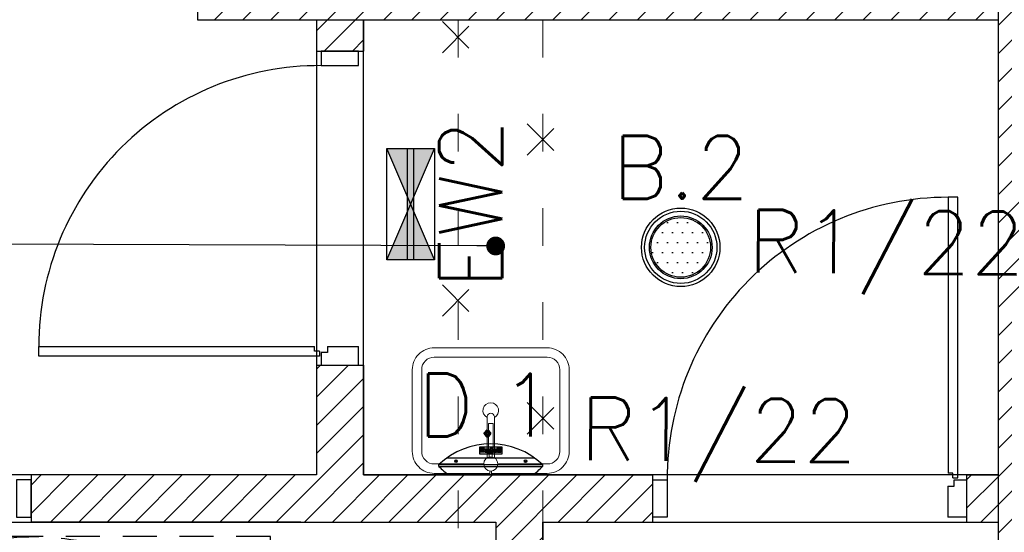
# Model space of a CAD drawing. Header units: millimetres. Extents: x 22250 to 51280, y -5012 to 7692.
# Tile 90 of 183: x 39588 to 39902, y 2779 to 2942. Entities that reach past the tile are written whole.
import ezdxf
from ezdxf import colors
from ezdxf.entities.mleader import LeaderData, LeaderLine
from ezdxf.enums import TextEntityAlignment as Align
from ezdxf.math import Vec2, Vec3

# ---------------------------------------------------------------- set-up
doc = ezdxf.new("R2010")
doc.units = ezdxf.units.MM
doc.linetypes.add('ACAD_ISO03W100', pattern=[30, 12, -18])
doc.linetypes.add('KRESKOWA', pattern=[0.4, 0.24, -0.16])
for name, color, linetype in [('_BI_LOGO', 140, 'Continuous'), ('_BI_OSW_OPIS', 140, 'Continuous'), ('_BI_OSW_OPRAWY', 140, 'Continuous'), ('E_podklad', 252, 'Continuous')]:
    doc.layers.add(name, color=color, linetype=linetype)
for name, color, linetype, lineweight in [('A_OPISY', 40, 'Continuous', 9), ('A_WYPOSAŻENIE', 181, 'Continuous', 9), ('E_Obwody', 3, 'Continuous', 13)]:
    doc.layers.add(name, color=color, linetype=linetype, lineweight=lineweight)
doc.styles.add('romans', font='romans.shx')
doc.styles.get("Standard").update_dxf_attribs({"font": 'arial.ttf'})
pattern_1 = [(45, (22896.237, -15796.4403), (-4.490128, 4.490128), [])]

# ---------------------------------------------------------------- blocks, each defined once
blk = doc.blocks.new('FOTEL-K')
at = {"linetype": 'KRESKOWA', "ltscale": 5, "transparency": 33554687}
for p, q in [((-1.701, 11.602), (-11.602, -1.701)), ((11.602, 1.701), (-1.701, 11.602)), ((0.579, -9.418), (-0.579, 9.418)), ((3.475, 2.644), (3.778, -2.29)), ((-3.773, 2.198), (-3.469, -2.735)), ((2.185, 1.847), (2.007, 1.836)), ((2.007, 1.836), (2.064, 0.908)), ((2.246, 0.852), (2.185, 1.847)), ((-2.395, 1.565), (-2.217, 1.576)), ((-2.334, 0.57), (-2.395, 1.565)), ((-2.217, 1.576), (-2.16, 0.649)), ((11.602, 1.701), (1.701, -11.602)), ((2.533, 0.749), (2.85, -4.401)), ((9.418, 0.579), (-9.418, -0.579)), ((-2.29, -4.717), (-2.606, 0.433)), ((2.923, 0.336), (2.56, 0.314)), ((2.938, 0.09), (2.575, 0.068)), ((-2.579, -0.002), (-2.988, -0.027)), ((-2.564, -0.248), (-2.973, -0.273)), ((1.701, -11.602), (-11.602, -1.701)), ((2.555, -6.335), (2.461, -4.812)), ((2.726, -6.325), (2.633, -4.801)), ((-1.931, -6.611), (-2.025, -5.088)), ((-1.76, -6.6), (-1.853, -5.077)), ((2.447, -4.856), (-1.834, -5.12))]:
    blk.add_line(p, q, dxfattribs=at)
for points in [[(3.332, -2.811), (3.246, -2.816, -0.414214), (3.109, -2.695), (2.756, 3.056, -0.414214), (2.877, 3.192), (2.963, 3.198, -0.414214), (3.099, 3.077), (3.453, -2.674, -0.414214)], [(-2.923, -3.195), (-3.009, -3.201, -0.414214), (-3.145, -3.08), (-3.499, 2.671, -0.414214), (-3.378, 2.808), (-3.292, 2.813, -0.414214), (-3.155, 2.693), (-2.802, -3.059, -0.414214)], [(3.416, -5.587), (3.339, -5.592, -0.414214), (3.248, -5.512), (3.156, -4.014, -0.414214), (3.237, -3.923), (3.314, -3.918, -0.414214), (3.405, -3.999), (3.497, -5.496, -0.414214)], [(-2.706, -5.964), (-2.629, -5.959, 0.414214), (-2.549, -5.868), (-2.641, -4.37, 0.414214), (-2.732, -4.29), (-2.809, -4.295, 0.414214), (-2.89, -4.386), (-2.798, -5.883, 0.414214)]]:
    blk.add_lwpolyline(points, format="xyb", close=True, dxfattribs=at)
for points in [[(-1.85, -7.934), (-1.931, -6.611), (-0.046, -6.495), (0.035, -7.818)], [(2.808, -7.648), (2.726, -6.325), (0.841, -6.441), (0.922, -7.764)]]:
    blk.add_lwpolyline(points, close=True, dxfattribs=at)
blk.add_circle((0, 0), 8.291, dxfattribs=at)
for centre, radius, start, end in [((0.309, -5.033), 6.195, 68.9594, 118.0744), ((0.331, -5.388), 6.195, 68.9594, 118.0744), ((2.421, -4.427), 0.43, 273.5169, 3.5169), ((-1.86, -4.69), 0.43, 183.5169, 273.5169)]:
    blk.add_arc(centre, radius, start, end, dxfattribs=at)
blk = doc.blocks.new('um1')
at = {"layer": 'A_WYPOSAŻENIE', "ltscale": 0.5}
for points in [[(-2506.53, 3366.84), (-2524.27, 3366.84, 0.414214), (-2531.27, 3359.84), (-2531.27, 3333.84, 0.414214), (-2524.27, 3326.84), (-2488.27, 3326.84, 0.414214), (-2481.27, 3333.84), (-2481.27, 3359.84, 0.414214), (-2488.27, 3366.84), (-2506.01, 3366.84)], [(-2508.52, 3363.84), (-2524.27, 3363.84, 0.414214), (-2528.27, 3359.84), (-2528.27, 3333.84, 0.414214), (-2524.27, 3329.84), (-2488.27, 3329.84, 0.414214), (-2484.27, 3333.84), (-2484.27, 3359.84, 0.414214), (-2488.27, 3363.84), (-2504.02, 3363.84)]]:
    blk.add_lwpolyline(points, format="xyb", dxfattribs=at)
at = {"layer": 'A_WYPOSAŻENIE'}
for points in [[(-2506.53, 3366.08), (-2506.53, 3367.35), (-2506.01, 3367.35), (-2506.01, 3366.08)], [(-2506.77, 3361.66), (-2506.77, 3360.3), (-2505.77, 3360.3), (-2505.77, 3361.66)]]:
    blk.add_lwpolyline(points, dxfattribs=at)
blk.add_lwpolyline([(-2507.42, 3361.92), (-2507.42, 3348.69, 0.869565), (-2505.12, 3348.69), (-2505.12, 3361.92)], format="xyb", dxfattribs=at)
blk.add_lwpolyline([(-2507.02, 3360.3), (-2505.52, 3360.3), (-2505.52, 3350.99), (-2507.02, 3350.99)], close=True, dxfattribs=at)
blk.add_circle((-2506.27, 3363.85), 2.25, dxfattribs=at)
at = {"layer": 'A_WYPOSAŻENIE', "ltscale": 0.5}
blk.add_arc((-2506.27, 3346.84), 2.5, 117.3871, 62.6129, dxfattribs=at)
blk = doc.blocks.new('_Dot')
at = {"color": 0, "linetype": 'ByBlock', "lineweight": -2}
blk.add_line((-0.5, 0), (-1, 0), dxfattribs=at)
at = {"color": 0, "linetype": 'ByBlock', "const_width": 0.5}
blk.add_lwpolyline([(-0.25, 0, 1), (0.25, 0, 1)], format="xyb", close=True, dxfattribs=at)
blk = doc.blocks.new('ROZBIÓRKI_DOM')
at = {"layer": 'A_OPISY', "color": 22, "linetype": 'ACAD_ISO03W100', "true_color": 0xe22908}
for p, q in [((19385.15, 8497.29), (19395.15, 8487.29)), ((19385.15, 8487.29), (19395.15, 8497.29)), ((19390.15, 8497.89), (19390.15, 8227.89)), ((19417.15, 8497.89), (19417.15, 8212.89)), ((19412.15, 8464.76), (19422.15, 8454.76)), ((19412.15, 8454.76), (19422.15, 8464.76)), ((19385.15, 8413.42), (19395.15, 8403.42)), ((19385.15, 8403.42), (19395.15, 8413.42)), ((19412.15, 8375.92), (19422.15, 8365.92)), ((19412.15, 8365.92), (19422.15, 8375.92))]:
    blk.add_line(p, q, dxfattribs=at)
blk = doc.blocks.new('BI_LOGO')
at = {"layer": '_BI_LOGO', "linetype": 'Continuous'}
for p, q in [((0, 2.16), (6.37, 2.16)), ((0, 0), (0, 2.16)), ((6.37, 0), (0, 0)), ((0.17, 0.57), (0.17, 1.93)), ((0.17, 1.93), (0.75, 1.93)), ((0.76, 0.57), (0.17, 0.57)), ((0.45, 1.67), (0.82, 1.67)), ((0.45, 1.39), (0.45, 1.67)), ((0.82, 1.39), (0.45, 1.39)), ((0.45, 1.16), (0.84, 1.16)), ((0.45, 0.81), (0.45, 1.16)), ((0.84, 0.81), (0.45, 0.81)), ((0.75, 1.93), (0.8, 1.93)), ((0.81, 0.57), (0.76, 0.57)), ((0.8, 1.93), (0.84, 1.92)), ((0.86, 0.57), (0.81, 0.57)), ((0.82, 1.67), (0.85, 1.67)), ((0.85, 1.4), (0.82, 1.39)), ((0.84, 1.92), (0.89, 1.92)), ((0.84, 1.16), (0.87, 1.16)), ((0.87, 0.82), (0.84, 0.81)), ((0.85, 1.67), (0.88, 1.66)), ((0.88, 1.4), (0.85, 1.4)), ((0.9, 0.57), (0.86, 0.57)), ((0.87, 1.16), (0.9, 1.15)), ((0.9, 0.82), (0.87, 0.82)), ((0.88, 1.66), (0.9, 1.65)), ((0.9, 1.42), (0.88, 1.4)), ((0.89, 1.92), (0.93, 1.91)), ((0.9, 1.65), (0.92, 1.63)), ((0.92, 1.43), (0.9, 1.42)), ((0.9, 1.15), (0.92, 1.13)), ((0.93, 0.84), (0.9, 0.82)), ((0.94, 0.58), (0.9, 0.57)), ((0.92, 1.63), (0.94, 1.61)), ((0.94, 1.45), (0.92, 1.43)), ((0.92, 1.13), (0.95, 1.12)), ((0.93, 1.91), (0.97, 1.91)), ((0.95, 0.85), (0.93, 0.84)), ((0.94, 1.61), (0.95, 1.59)), ((0.95, 1.47), (0.94, 1.45)), ((0.98, 0.59), (0.94, 0.58)), ((0.95, 1.59), (0.96, 1.57)), ((0.96, 1.5), (0.95, 1.47)), ((0.95, 1.12), (0.96, 1.1)), ((0.96, 0.87), (0.95, 0.85)), ((0.96, 1.57), (0.96, 1.54)), ((0.96, 1.54), (0.96, 1.52)), ((0.96, 1.52), (0.96, 1.5)), ((0.96, 1.1), (0.98, 1.08)), ((0.98, 0.89), (0.96, 0.87)), ((0.97, 1.91), (1, 1.9)), ((0.98, 1.08), (0.99, 1.05)), ((0.99, 0.92), (0.98, 0.89)), ((1.04, 0.61), (0.98, 0.59)), ((0.99, 1.05), (0.99, 1.03)), ((0.99, 1.03), (1, 1)), ((1, 0.94), (0.99, 0.92)), ((1, 1.9), (1.06, 1.88)), ((1, 1), (1, 0.97)), ((1, 0.97), (1, 0.94)), ((1.09, 0.63), (1.04, 0.61)), ((1.06, 1.88), (1.1, 1.86)), ((1.11, 1.31), (1.08, 1.29)), ((1.08, 1.29), (1.13, 1.27)), ((1.14, 0.66), (1.09, 0.63)), ((1.1, 1.86), (1.14, 1.83)), ((1.13, 1.33), (1.11, 1.31)), ((1.16, 1.36), (1.13, 1.33)), ((1.13, 1.27), (1.17, 1.25)), ((1.14, 1.83), (1.18, 1.79)), ((1.18, 0.69), (1.14, 0.66)), ((1.18, 1.39), (1.16, 1.36)), ((1.17, 1.25), (1.2, 1.22)), ((1.18, 1.79), (1.2, 1.76)), ((1.2, 1.43), (1.18, 1.39)), ((1.22, 0.74), (1.18, 0.69)), ((1.2, 1.76), (1.22, 1.72)), ((1.22, 1.46), (1.2, 1.43)), ((1.2, 1.22), (1.23, 1.18)), ((1.22, 1.72), (1.23, 1.68)), ((1.23, 1.5), (1.22, 1.46)), ((1.25, 0.79), (1.22, 0.74)), ((1.23, 1.68), (1.24, 1.64)), ((1.24, 1.54), (1.23, 1.5)), ((1.23, 1.18), (1.25, 1.13)), ((1.24, 1.64), (1.24, 1.59)), ((1.24, 1.59), (1.24, 1.54)), ((1.25, 1.13), (1.27, 1.1)), ((1.26, 0.83), (1.25, 0.79)), ((1.27, 0.87), (1.26, 0.83)), ((1.27, 1.15), (1.28, 1.19)), ((1.27, 1.1), (1.27, 1.15)), ((1.27, 1.05), (1.27, 1.1)), ((1.27, 1.01), (1.27, 1.05)), ((1.27, 0.96), (1.27, 1.01)), ((1.28, 0.91), (1.27, 0.96)), ((1.28, 0.91), (1.27, 0.87)), ((1.28, 1.19), (1.29, 1.23)), ((1.29, 0.88), (1.28, 0.91)), ((1.29, 1.23), (1.3, 1.27)), ((1.3, 0.84), (1.29, 0.88)), ((1.3, 1.27), (1.32, 1.32)), ((1.31, 0.81), (1.3, 0.84)), ((1.33, 0.77), (1.31, 0.81)), ((1.32, 1.32), (1.35, 1.37)), ((1.35, 0.73), (1.33, 0.77)), ((1.35, 1.37), (1.37, 1.41)), ((1.38, 0.7), (1.35, 0.73)), ((1.37, 1.41), (1.4, 1.44)), ((1.4, 0.67), (1.38, 0.7)), ((1.4, 1.44), (1.44, 1.48)), ((1.43, 0.64), (1.4, 0.67)), ((1.47, 0.62), (1.43, 0.64)), ((1.44, 1.48), (1.48, 1.51)), ((1.5, 0.59), (1.47, 0.62)), ((1.48, 1.51), (1.52, 1.54)), ((1.54, 0.58), (1.5, 0.59)), ((1.52, 1.54), (1.56, 1.56)), ((2.18, 0.99), (1.53, 0.98)), ((1.53, 0.98), (1.54, 0.93)), ((1.54, 0.93), (1.56, 0.88)), ((1.58, 0.56), (1.54, 0.58)), ((1.56, 1.56), (1.6, 1.57)), ((1.57, 1.22), (1.56, 1.17)), ((1.56, 1.17), (1.93, 1.17)), ((1.56, 0.88), (1.58, 0.83)), ((1.58, 1.27), (1.57, 1.22)), ((1.61, 1.31), (1.58, 1.27)), ((1.58, 0.83), (1.6, 0.8)), ((1.62, 0.55), (1.58, 0.56)), ((1.6, 1.57), (1.65, 1.58)), ((1.6, 0.8), (1.64, 0.77)), ((1.65, 1.34), (1.61, 1.31)), ((1.66, 0.54), (1.62, 0.55)), ((1.64, 0.77), (1.68, 0.76)), ((1.65, 1.58), (1.7, 1.59)), ((1.7, 1.36), (1.65, 1.34)), ((1.71, 0.53), (1.66, 0.54)), ((1.68, 0.76), (1.73, 0.75)), ((1.7, 1.59), (1.75, 1.59)), ((1.75, 1.36), (1.7, 1.36)), ((1.75, 0.53), (1.71, 0.53)), ((1.73, 0.75), (1.77, 0.75)), ((1.75, 1.59), (1.8, 1.59)), ((1.79, 1.35), (1.75, 1.36)), ((1.8, 0.53), (1.75, 0.53)), ((1.77, 0.75), (1.8, 0.76)), ((1.83, 1.33), (1.79, 1.35)), ((1.8, 1.59), (1.85, 1.58)), ((1.8, 0.76), (1.83, 0.77)), ((1.85, 0.54), (1.8, 0.53)), ((1.87, 1.3), (1.83, 1.33)), ((1.83, 0.77), (1.86, 0.79)), ((1.85, 1.58), (1.89, 1.57)), ((1.9, 0.55), (1.85, 0.54)), ((1.86, 0.79), (1.88, 0.81)), ((1.9, 1.26), (1.87, 1.3)), ((1.88, 0.81), (1.89, 0.83)), ((1.89, 1.57), (1.93, 1.56)), ((1.89, 0.83), (1.9, 0.86)), ((1.92, 1.22), (1.9, 1.26)), ((1.9, 0.86), (2.2, 0.86)), ((1.95, 0.56), (1.9, 0.55)), ((1.93, 1.17), (1.92, 1.22)), ((1.93, 1.56), (1.97, 1.54)), ((1.99, 0.59), (1.95, 0.56)), ((1.97, 1.54), (2.01, 1.51)), ((2.04, 0.61), (1.99, 0.59)), ((2.01, 1.51), (2.05, 1.49)), ((2.08, 0.64), (2.04, 0.61)), ((2.05, 1.49), (2.08, 1.45)), ((2.08, 1.45), (2.11, 1.42)), ((2.11, 0.68), (2.08, 0.64)), ((2.11, 1.42), (2.13, 1.38)), ((2.14, 0.72), (2.11, 0.68)), ((2.13, 1.38), (2.15, 1.34)), ((2.17, 0.76), (2.14, 0.72)), ((2.15, 1.34), (2.18, 1.29)), ((2.17, 1.06), (2.18, 1.11)), ((2.18, 0.99), (2.17, 1.06)), ((2.18, 0.8), (2.17, 0.76)), ((2.18, 1.29), (2.19, 1.25)), ((2.18, 1.15), (2.19, 1.19)), ((2.18, 1.11), (2.18, 1.15)), ((2.18, 0.96), (2.18, 0.99)), ((2.19, 0.91), (2.18, 0.96)), ((2.2, 0.86), (2.18, 0.8)), ((2.19, 1.24), (2.2, 1.28)), ((2.19, 1.25), (2.19, 1.24)), ((2.19, 1.19), (2.19, 1.24)), ((2.21, 0.86), (2.19, 0.91)), ((2.19, 0.46), (2.48, 0.46)), ((2.2, 0.4), (2.19, 0.46)), ((2.2, 1.28), (2.22, 1.32)), ((2.21, 0.36), (2.2, 0.4)), ((2.22, 0.81), (2.21, 0.86)), ((2.22, 0.33), (2.21, 0.36)), ((2.22, 1.32), (2.23, 1.37)), ((2.24, 0.77), (2.22, 0.81)), ((2.24, 0.32), (2.22, 0.33)), ((2.23, 1.37), (2.26, 1.41)), ((2.27, 0.73), (2.24, 0.77)), ((2.26, 0.29), (2.24, 0.32)), ((2.26, 1.41), (2.28, 1.45)), ((2.29, 0.26), (2.26, 0.29)), ((2.29, 0.7), (2.27, 0.73)), ((2.28, 1.45), (2.31, 1.48)), ((2.32, 0.66), (2.29, 0.7)), ((2.33, 0.23), (2.29, 0.26)), ((2.31, 1.48), (2.35, 1.51)), ((2.36, 0.63), (2.32, 0.66)), ((2.38, 0.21), (2.33, 0.23)), ((2.35, 1.51), (2.38, 1.54)), ((2.39, 0.61), (2.36, 0.63)), ((2.38, 1.54), (2.43, 1.56)), ((2.43, 0.18), (2.38, 0.21)), ((2.43, 0.59), (2.39, 0.61)), ((2.43, 1.56), (2.47, 1.57)), ((2.48, 0.58), (2.43, 0.59)), ((2.46, 0.17), (2.43, 0.18)), ((2.43, 0.18), (2.43, 0.18)), ((2.46, 1.15), (2.45, 1.1)), ((2.45, 1.1), (2.45, 1.05)), ((2.45, 1.05), (2.45, 1)), ((2.45, 1), (2.46, 0.96)), ((2.47, 1.19), (2.46, 1.15)), ((2.46, 0.96), (2.47, 0.92)), ((2.5, 0.16), (2.46, 0.17)), ((2.47, 1.57), (2.52, 1.58)), ((2.48, 1.22), (2.47, 1.19)), ((2.47, 0.92), (2.49, 0.88)), ((2.49, 1.26), (2.48, 1.22)), ((2.52, 0.57), (2.48, 0.58)), ((2.48, 0.46), (2.49, 0.43)), ((2.51, 1.28), (2.49, 1.26)), ((2.49, 0.88), (2.51, 0.85)), ((2.49, 0.43), (2.52, 0.41)), ((2.55, 0.16), (2.5, 0.16)), ((2.53, 1.31), (2.51, 1.28)), ((2.51, 0.85), (2.54, 0.83)), ((2.52, 1.58), (2.58, 1.58)), ((2.57, 0.57), (2.52, 0.57)), ((2.52, 0.41), (2.54, 0.38)), ((2.56, 1.32), (2.53, 1.31)), ((2.54, 0.83), (2.57, 0.8)), ((2.54, 0.38), (2.57, 0.37)), ((2.59, 0.16), (2.55, 0.16)), ((2.59, 1.34), (2.56, 1.32)), ((2.57, 0.8), (2.61, 0.79)), ((2.61, 0.57), (2.57, 0.57)), ((2.57, 0.37), (2.62, 0.37)), ((2.58, 1.58), (2.64, 1.58)), ((2.62, 1.34), (2.59, 1.34)), ((2.64, 0.15), (2.59, 0.16)), ((2.61, 0.79), (2.65, 0.79)), ((2.65, 0.57), (2.61, 0.57)), ((2.65, 1.35), (2.62, 1.34)), ((2.62, 0.37), (2.66, 0.37)), ((2.64, 1.58), (2.7, 1.57)), ((2.69, 0.15), (2.64, 0.15)), ((2.71, 1.34), (2.65, 1.35)), ((2.65, 0.79), (2.71, 0.79)), ((2.69, 0.58), (2.65, 0.57)), ((2.66, 0.37), (2.7, 0.37)), ((2.73, 0.59), (2.69, 0.58)), ((2.74, 0.16), (2.69, 0.15)), ((2.7, 1.57), (2.75, 1.55)), ((2.7, 0.37), (2.74, 0.38)), ((2.75, 1.33), (2.71, 1.34)), ((2.71, 0.79), (2.75, 0.81)), ((2.77, 0.6), (2.73, 0.59)), ((2.74, 0.38), (2.77, 0.39)), ((2.78, 0.16), (2.74, 0.16)), ((2.75, 1.55), (2.79, 1.52)), ((2.79, 1.3), (2.75, 1.33)), ((2.75, 0.81), (2.79, 0.83)), ((2.8, 0.62), (2.77, 0.6)), ((2.77, 0.39), (2.8, 0.41)), ((2.83, 0.17), (2.78, 0.16)), ((2.79, 1.52), (2.83, 1.49)), ((2.82, 1.27), (2.79, 1.3)), ((2.79, 0.83), (2.82, 0.87)), ((2.83, 0.64), (2.8, 0.62)), ((2.8, 0.41), (2.83, 0.43)), ((2.84, 1.22), (2.82, 1.27)), ((2.82, 0.87), (2.84, 0.91)), ((2.83, 1.49), (2.86, 1.44)), ((2.86, 0.67), (2.83, 0.64)), ((2.83, 0.43), (2.84, 0.46)), ((2.87, 0.18), (2.83, 0.17)), ((2.86, 1.17), (2.84, 1.22)), ((2.84, 0.91), (2.86, 0.96)), ((2.84, 0.46), (2.85, 0.5)), ((2.85, 0.5), (2.86, 0.54)), ((2.86, 1.44), (2.86, 1.56)), ((2.86, 1.56), (3.13, 1.56)), ((2.87, 1.12), (2.86, 1.17)), ((2.86, 0.96), (2.87, 1.01)), ((2.86, 0.58), (2.86, 0.67)), ((2.86, 0.54), (2.86, 0.58)), ((2.87, 1.06), (2.87, 1.12)), ((2.87, 1.01), (2.87, 1.06)), ((2.9, 0.19), (2.87, 0.18)), ((2.94, 0.2), (2.9, 0.19)), ((2.98, 0.23), (2.94, 0.2)), ((3.02, 0.26), (2.98, 0.23)), ((3.04, 0.29), (3.02, 0.26)), ((3.07, 0.33), (3.04, 0.29)), ((3.09, 0.38), (3.07, 0.33)), ((3.11, 0.43), (3.09, 0.38)), ((3.13, 0.49), (3.11, 0.43)), ((3.13, 1.56), (3.13, 0.72)), ((3.13, 0.72), (3.13, 0.67)), ((3.13, 0.67), (3.13, 0.62)), ((3.13, 0.62), (3.13, 0.58)), ((3.13, 0.58), (3.13, 0.53)), ((3.13, 0.53), (3.13, 0.49)), ((3.22, 0.55), (3.22, 1.9)), ((3.22, 1.9), (3.5, 1.9)), ((3.5, 0.55), (3.22, 0.55)), ((3.5, 1.9), (3.5, 1.46)), ((3.5, 1.46), (3.51, 1.49)), ((3.51, 1.22), (3.5, 1.18)), ((3.5, 1.18), (3.5, 1.13)), ((3.5, 1.13), (3.5, 1.08)), ((3.5, 1.08), (3.5, 0.55)), ((3.51, 1.49), (3.54, 1.51)), ((3.52, 1.25), (3.51, 1.22)), ((3.54, 1.28), (3.52, 1.25)), ((3.54, 1.51), (3.57, 1.53)), ((3.55, 1.3), (3.54, 1.28)), ((3.59, 1.33), (3.55, 1.3)), ((3.57, 1.53), (3.6, 1.55)), ((3.65, 1.35), (3.59, 1.33)), ((3.6, 1.55), (3.64, 1.56)), ((3.64, 1.56), (3.69, 1.58)), ((3.7, 1.36), (3.65, 1.35)), ((3.69, 1.58), (3.73, 1.58)), ((3.74, 1.35), (3.7, 1.36)), ((3.73, 1.58), (3.77, 1.59)), ((3.77, 1.33), (3.74, 1.35)), ((3.77, 1.59), (3.81, 1.59)), ((3.8, 1.31), (3.77, 1.33)), ((3.82, 1.29), (3.8, 1.31)), ((3.81, 1.59), (3.86, 1.58)), ((3.83, 1.26), (3.82, 1.29)), ((3.84, 1.23), (3.83, 1.26)), ((3.85, 1.19), (3.84, 1.23)), ((3.85, 1.15), (3.85, 1.19)), ((3.85, 1.1), (3.85, 1.15)), ((3.85, 0.56), (3.85, 1.1)), ((4.13, 0.56), (3.85, 0.56)), ((3.86, 1.58), (3.9, 1.57)), ((3.9, 1.57), (3.94, 1.56)), ((3.94, 1.56), (3.98, 1.54)), ((3.98, 1.54), (4.01, 1.51)), ((4.01, 1.51), (4.04, 1.48)), ((4.04, 1.48), (4.07, 1.45)), ((4.07, 1.45), (4.09, 1.41)), ((4.09, 1.41), (4.11, 1.36)), ((4.11, 1.36), (4.12, 1.31)), ((4.12, 1.31), (4.12, 1.27)), ((4.12, 1.27), (4.13, 1.22)), ((4.13, 1.22), (4.13, 1.17)), ((4.13, 1.17), (4.13, 0.56)), ((4.14, 1.14), (4.15, 1.18)), ((4.14, 1.09), (4.14, 1.14)), ((4.14, 1.05), (4.14, 1.09)), ((4.14, 1), (4.14, 1.05)), ((4.14, 0.96), (4.14, 1)), ((4.15, 0.92), (4.14, 0.96)), ((4.15, 1.18), (4.16, 1.23)), ((4.16, 0.88), (4.15, 0.92)), ((4.16, 1.23), (4.17, 1.27)), ((4.17, 0.84), (4.16, 0.88)), ((4.17, 1.27), (4.19, 1.32)), ((4.18, 0.8), (4.17, 0.84)), ((4.2, 0.77), (4.18, 0.8)), ((4.19, 1.32), (4.22, 1.36)), ((4.22, 0.73), (4.2, 0.77)), ((4.22, 1.36), (4.24, 1.4)), ((4.25, 0.69), (4.22, 0.73)), ((4.24, 1.4), (4.28, 1.44)), ((4.28, 0.66), (4.25, 0.69)), ((4.28, 1.44), (4.31, 1.47)), ((4.31, 0.64), (4.28, 0.66)), ((4.31, 1.47), (4.35, 1.5)), ((4.34, 0.61), (4.31, 0.64)), ((4.38, 0.59), (4.34, 0.61)), ((4.35, 1.5), (4.39, 1.53)), ((4.41, 0.57), (4.38, 0.59)), ((4.39, 1.53), (4.43, 1.55)), ((5.09, 0.98), (4.41, 0.97)), ((4.41, 0.97), (4.41, 0.93)), ((4.41, 0.93), (4.43, 0.87)), ((4.45, 0.55), (4.41, 0.57)), ((4.43, 1.55), (4.47, 1.57)), ((4.44, 1.22), (4.43, 1.16)), ((4.43, 1.16), (4.79, 1.16)), ((4.43, 0.87), (4.45, 0.83)), ((4.46, 1.27), (4.44, 1.22)), ((4.45, 0.83), (4.48, 0.79)), ((4.49, 0.54), (4.45, 0.55)), ((4.49, 1.32), (4.46, 1.27)), ((4.47, 1.57), (4.52, 1.58)), ((4.48, 0.79), (4.51, 0.77)), ((4.52, 1.34), (4.49, 1.32)), ((4.54, 0.53), (4.49, 0.54)), ((4.51, 0.77), (4.56, 0.75)), ((4.52, 1.58), (4.57, 1.58)), ((4.57, 1.35), (4.52, 1.34)), ((4.58, 0.53), (4.54, 0.53)), ((4.56, 0.75), (4.6, 0.75)), ((4.57, 1.58), (4.62, 1.59)), ((4.63, 1.36), (4.57, 1.35)), ((4.62, 0.53), (4.58, 0.53)), ((4.6, 0.75), (4.64, 0.75)), ((4.62, 1.59), (4.67, 1.58)), ((4.67, 0.53), (4.62, 0.53)), ((4.67, 1.35), (4.63, 1.36)), ((4.64, 0.75), (4.67, 0.75)), ((4.67, 1.58), (4.72, 1.58)), ((4.71, 1.33), (4.67, 1.35)), ((4.67, 0.75), (4.7, 0.76)), ((4.72, 0.54), (4.67, 0.53)), ((4.7, 0.76), (4.73, 0.78)), ((4.74, 1.3), (4.71, 1.33)), ((4.72, 1.58), (4.76, 1.57)), ((4.77, 0.54), (4.72, 0.54)), ((4.73, 0.78), (4.75, 0.8)), ((4.77, 1.26), (4.74, 1.3)), ((4.75, 0.8), (4.77, 0.83)), ((4.76, 1.57), (4.8, 1.55)), ((4.79, 1.21), (4.77, 1.26)), ((4.77, 0.83), (4.78, 0.86)), ((4.82, 0.56), (4.77, 0.54)), ((4.78, 0.86), (5.07, 0.85)), ((4.79, 1.16), (4.79, 1.21)), ((4.8, 1.55), (4.85, 1.53)), ((4.87, 0.58), (4.82, 0.56)), ((4.85, 1.53), (4.88, 1.51)), ((4.91, 0.61), (4.87, 0.58)), ((4.88, 1.51), (4.92, 1.48)), ((4.95, 0.64), (4.91, 0.61)), ((4.92, 1.48), (4.95, 1.45)), ((4.95, 1.45), (4.98, 1.41)), ((4.98, 0.67), (4.95, 0.64)), ((4.98, 1.41), (5, 1.37)), ((5.01, 0.71), (4.98, 0.67)), ((5, 1.37), (5.03, 1.33)), ((5.04, 0.75), (5.01, 0.71)), ((5.03, 1.33), (5.05, 1.29)), ((5.06, 0.8), (5.04, 0.75)), ((5.05, 1.29), (5.06, 1.25)), ((5.06, 1.25), (5.07, 1.21)), ((5.07, 0.85), (5.06, 0.8)), ((5.07, 1.21), (5.08, 1.17)), ((5.08, 1.17), (5.08, 1.12)), ((5.08, 1.12), (5.09, 1.08)), ((5.09, 1.08), (5.09, 1.03)), ((5.09, 1.03), (5.09, 0.98)), ((5.1, 0.55), (5.1, 1.91)), ((5.1, 1.91), (5.37, 1.91)), ((5.37, 0.55), (5.1, 0.55)), ((5.37, 1.91), (5.37, 0.55)), ((5.47, 0.54), (5.47, 1.9)), ((5.47, 1.9), (5.74, 1.9)), ((5.74, 0.54), (5.47, 0.54)), ((5.74, 1.9), (5.74, 0.54)), ((5.84, 1.65), (5.84, 1.91)), ((5.84, 1.91), (6.11, 1.91)), ((6.11, 1.65), (5.84, 1.65)), ((5.84, 0.55), (5.84, 1.55)), ((5.84, 1.55), (6.11, 1.55)), ((6.11, 0.55), (5.84, 0.55)), ((6.11, 1.91), (6.11, 1.65)), ((6.11, 1.55), (6.11, 0.55)), ((6.37, 2.16), (6.37, 0))]:
    blk.add_line(p, q, dxfattribs=at)
blk = doc.blocks.new('D.1_K')
at = {"layer": '_BI_OSW_OPRAWY'}
for p, q in [((-16.5, 3.3), (16.5, 3.3)), ((-16.5, 2.75), (-16.5, 3.3)), ((-13.83, 5.5), (13.83, 5.5)), ((-11.38, 4.68), (-10.81, 4.12)), ((11.38, 4.68), (10.81, 4.12)), ((16.5, 3.3), (16.5, 2.75)), ((-16.5, 2.75), (16.5, 2.75)), ((-13.2, 0), (13.2, 0))]:
    blk.add_line(p, q, dxfattribs=at)
for centre in [(-11.09, 4.4), (11.09, 4.4)]:
    blk.add_circle(centre, 0.398, dxfattribs=at)
for centre, radius, start, end in [((0, -14.02), 23.92, 46.3972, 133.6028), ((-6.6, 11.27), 13.06, 220.7321, 239.6568), ((6.6, 11.27), 13.06, 300.3432, 319.2679)]:
    blk.add_arc(centre, radius, start, end, dxfattribs=at)
at = {"layer": '_BI_OSW_OPRAWY', "xscale": 1.099999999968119, "yscale": 1.099999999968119, "zscale": 1.099999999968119}
blk.add_blockref('BI_LOGO', (-3.5, 6.6), dxfattribs=at)
at = {"layer": '_BI_OSW_OPIS', "style": 'romans'}
blk.add_attdef('D.1', text='', height=20, dxfattribs=at).set_placement((-1.5, 12.3), align=Align.CENTER)
blk = doc.blocks.new('EW2')
at = {"layer": '_BI_OSW_OPRAWY'}
h = blk.add_hatch(color=1, dxfattribs=at)
h.paths.add_polyline_path([(17.7, -7.6), (17.7, 7.6), (0, 0)])
h.paths.add_polyline_path([(0, 0), (-17.7, 7.6), (-17.7, -7.6)])
h = blk.add_hatch(color=256, dxfattribs=at)
h.paths.add_polyline_path([(2.76, 1), (-2.76, 1), (0, 0)])
h.paths.add_polyline_path([(0, 0), (-2.76, 1), (-17.7, 1), (-17.7, -1), (-2.76, -1)])
h.paths.add_polyline_path([(-2.76, -1), (2.76, -1), (0, 0)])
h.paths.add_polyline_path([(0, 0), (2.76, -1), (17.7, -1), (17.7, 1), (2.76, 1)])
for p, q in [((-17.7, -7.6), (17.7, 7.6)), ((-17.7, 7.6), (17.7, -7.6)), ((-17.7, 1), (17.7, 1)), ((-17.7, -1), (17.7, -1))]:
    blk.add_line(p, q, dxfattribs=at)
blk.add_lwpolyline([(-17.7, 7.6), (17.7, 7.6), (17.7, -7.6), (-17.7, -7.6), (-17.7, 7.6)], dxfattribs=at)
at = {"layer": '_BI_OSW_OPIS', "color": 1, "style": 'romans'}
blk.add_attdef('EW2', text='', height=20, dxfattribs=at).set_placement((0, 10.6), align=Align.CENTER)
blk = doc.blocks.new('B.2')
at = {"layer": '_BI_OSW_OPRAWY'}
h = blk.add_hatch(dxfattribs=at)
h.set_pattern_fill('DOTS', color=256, scale=2)
h.set_pattern_definition([(0, (-6795.4933, -6330), (1.5875, 3.175), [0, -3.175])])
h.paths.add_polyline_path([(9.5, 0, 1), (-9.5, 0, 1)])
for radius in [12.5, 11.5, 10, 9.5]:
    blk.add_circle((0, 0), radius, dxfattribs=at)
at = {"layer": '_BI_OSW_OPIS', "style": 'romans'}
blk.add_attdef('B.2', text='', height=20, dxfattribs=at).set_placement((0, 15.5), align=Align.CENTER)

msp = doc.modelspace()

# ---------------------------------------------------------------- hatches: boundary and pattern name
at = {"layer": 'E_podklad'}
h = msp.add_hatch(dxfattribs=at)
h.set_pattern_fill('ANSI31', color=256, scale=2)
h.set_pattern_definition(pattern_1)
h.paths.add_polyline_path([(39969.73, 2212.13), (39899.73, 2212.13), (39859.73, 2212.13), (39859.73, 2169.13), (39903.73, 2169.13), (39903.73, 2155.13), (39969.73, 2155.13)])
h.paths.add_polyline_path([(39684.73, 2212.13), (39512.73, 2212.13), (39512.73, 2169.13), (39684.73, 2169.13)])
h.paths.add_polyline_path([(39412.73, 2305.13), (39384.73, 2305.13), (39384.73, 2212.13), (39412.73, 2212.13)])
h.paths.add_polyline_path([(39412.73, 2430.13), (39384.73, 2430.13), (39384.73, 2405.13), (39412.73, 2405.13)])
h.paths.add_polyline_path([(39412.73, 2942.13), (39384.73, 2942.13), (39384.73, 2518.13), (39412.73, 2518.13)])
h.paths.add_polyline_path([(39461.73, 2852.13), (39412.73, 2852.13), (39412.73, 2782.13), (39461.73, 2782.13)])
h.paths.add_polyline_path([(39461.73, 2970.13), (39427.73, 2970.13), (39427.73, 3002.13), (39420.82, 3002.13), (39384.73, 3002.13), (39384.73, 2942.13), (39412.73, 2942.13), (39461.73, 2942.13)])
h.paths.add_polyline_path([(39899.73, 2970.13), (39672.73, 2970.13), (39672.73, 2975.13), (39644.73, 2975.13), (39644.73, 2970.13), (39644.73, 2942.13), (39899.73, 2942.13)])
h.paths.add_polyline_path([(39672.73, 3100.13), (39644.73, 3100.13), (39644.73, 3065.13), (39672.73, 3065.13)])
h.paths.add_polyline_path([(39672.73, 3277.13), (39672.73, 3320.13), (39619.73, 3320.13), (39619.73, 3312.71), (39619.73, 3277.13), (39644.73, 3277.13), (39644.73, 3204.13), (39672.73, 3204.13)])
h.paths.add_polyline_path([(39427.73, 3487.13), (39356.73, 3487.13), (39356.73, 3479.13), (39356.73, 3444.13), (39384.73, 3444.13), (39384.73, 3277.13), (39474.73, 3277.13), (39474.73, 3320.13), (39427.73, 3320.13)])
h.paths.add_polyline_path([(39427.73, 3277.13), (39384.73, 3277.13), (39384.73, 3129.13), (39427.73, 3129.13)])
h = msp.add_hatch(dxfattribs=at)
h.set_pattern_fill('ANSI31', color=256, scale=2)
h.set_pattern_definition(pattern_1)
h.paths.add_polyline_path([(40373.73, 3487.13), (40290.73, 3487.13), (40290.73, 3474.13), (40290.73, 3444.13), (40330.73, 3444.13), (40330.73, 3137.13), (40373.73, 3137.13)])
h.paths.add_polyline_path([(40373.73, 2982.13), (40365.73, 2982.13), (40330.73, 2982.13), (40330.73, 2864.13), (40373.73, 2864.13)])
h.paths.add_polyline_path([(40373.73, 2709.13), (40330.73, 2709.13), (40330.73, 2485.13), (40300.73, 2485.13), (40300.73, 2420.13), (40330.73, 2420.13), (40330.73, 2058.13), (39969.73, 2058.13), (39945.73, 2058.13), (39903.73, 2058.13), (39903.73, 2015.13), (40373.73, 2015.13)])
h.paths.add_polyline_path([(39940.73, 3487.13), (39833.73, 3487.13), (39833.73, 3446.13), (39864.73, 3446.13), (39864.73, 3320.13), (39907.73, 3320.13), (39907.73, 3444.13), (39940.73, 3444.13)])
h.paths.add_polyline_path([(40094.73, 2420.13), (40094.73, 2485.13), (39969.73, 2485.13), (39969.73, 3277.13), (39969.73, 3320.13), (39864.73, 3320.13), (39818.73, 3320.13), (39818.73, 3277.13), (39899.73, 3277.13), (39899.73, 2307.13), (39969.73, 2307.13), (39969.73, 2420.13)])
at = {"layer": 'E_podklad', "ltscale": 2}
h = msp.add_hatch(dxfattribs=at)
h.set_pattern_fill('ANSI31', color=256, scale=2)
h.set_pattern_definition(pattern_1)
h.paths.add_polyline_path([(39682.73, 2527.13), (39667.73, 2527.13), (39667.73, 2429.13), (39682.73, 2429.13)])
h.paths.add_polyline_path([(39899.73, 2622.13), (39412.73, 2622.13), (39412.73, 2607.13), (39899.73, 2607.13)])
h.paths.add_polyline_path([(39754.73, 2782.13), (39789.73, 2782.13), (39789.73, 2797.13), (39697.59, 2797.13), (39697.59, 2832.13), (39682.59, 2832.13), (39682.59, 2797.13), (39591.73, 2797.13), (39591.73, 2782.13), (39677.59, 2782.13), (39739.73, 2782.13), (39739.73, 2622.13), (39754.73, 2622.13)])
h.paths.add_polyline_path([(39491.73, 2797.13), (39461.73, 2797.13), (39461.73, 2782.13), (39491.73, 2782.13)])
h.paths.add_polyline_path([(39697.59, 2942.13), (39682.59, 2942.13), (39682.59, 2932.13), (39697.59, 2932.13)])
h.paths.add_polyline_path([(39899.73, 2797.13), (39889.73, 2797.13), (39889.73, 2782.13), (39899.73, 2782.13)])

# ---------------------------------------------------------------- linework, layer by layer
for p, q in [((39899.73, 3277.13), (39899.73, 2307.13)), ((39644.73, 2942.13), (39899.73, 2942.13)), ((39682.59, 2942.13), (39682.59, 2932.13)), ((39682.59, 2942.13), (39697.59, 2942.13)), ((39697.59, 2942.13), (39697.59, 2932.13)), ((39682.59, 2932.13), (39697.59, 2932.13)), ((39682.59, 2832.13), (39682.59, 2797.13)), ((39682.59, 2832.13), (39697.59, 2832.13)), ((39697.59, 2832.13), (39697.59, 2797.13)), ((39682.59, 2797.13), (39591.73, 2797.13)), ((39591.73, 2797.13), (39591.73, 2782.13)), ((39697.59, 2797.13), (39789.73, 2797.13)), ((39789.73, 2782.13), (39789.73, 2797.13)), ((39889.73, 2797.13), (39899.73, 2797.13)), ((39889.73, 2797.13), (39889.73, 2782.13)), ((39899.73, 2797.13), (39899.73, 2782.13)), ((39677.59, 2782.13), (39591.73, 2782.13)), ((39677.59, 2782.13), (39739.73, 2782.13)), ((39739.73, 2782.13), (39739.73, 2622.13)), ((39754.73, 2782.13), (39754.73, 2622.13)), ((39754.73, 2782.13), (39789.73, 2782.13)), ((39889.73, 2782.13), (39899.73, 2782.13))]:
    msp.add_line(p, q, dxfattribs=at)
at = {"layer": 'E_podklad', "color": 144, "true_color": 0x007cb0}
for p, q in [((39682, 2836.52), (39682, 2838.07)), ((39683.55, 2836.52), (39682, 2836.52)), ((39686.11, 2836.11), (39684.13, 2836.11)), ((39686.11, 2838.09), (39686.11, 2836.11)), ((39885.33, 2797.72), (39883.79, 2797.72)), ((39885.33, 2796.17), (39885.33, 2797.72)), ((39885.75, 2793.61), (39885.75, 2795.59)), ((39883.76, 2793.61), (39885.75, 2793.61))]:
    msp.add_line(p, q, dxfattribs=at)
at = {"layer": 'E_podklad', "ltscale": 2}
msp.add_lwpolyline([(39427.73, 3277.13), (39644.73, 3277.13), (39644.73, 2942.13), (39682.59, 2942.13), (39682.59, 2797.13), (39461.73, 2797.13), (39461.73, 2852.13), (39412.73, 2852.13), (39412.73, 2942.13), (39461.73, 2942.13), (39461.73, 2970.13), (39427.73, 2970.13), (39427.73, 3277.13)], dxfattribs=at)
for points in [[(39697.59, 2942.13), (39899.73, 2942.13), (39899.73, 2797.13), (39697.59, 2797.13)], [(39412.73, 2782.13), (39739.73, 2782.13), (39739.73, 2622.13), (39412.73, 2622.13)], [(39754.73, 2782.13), (39899.73, 2782.13), (39899.73, 2622.13), (39754.73, 2622.13)]]:
    msp.add_lwpolyline(points, close=True, dxfattribs=at)
at = {"layer": 'E_podklad', "color": 144, "true_color": 0x007cb0}
for points in [[(39696.05, 2932.13), (39684.13, 2932.13), (39684.13, 2927.5), (39696.05, 2927.5), (39696.05, 2932.13)], [(39886.88, 2796.17), (39886.88, 2885.57), (39883.79, 2885.57), (39883.79, 2797.72)], [(39683.55, 2834.98), (39594.14, 2834.98), (39594.14, 2838.07), (39682, 2838.07)], [(39683.55, 2836.52), (39683.55, 2834.98)], [(39686.11, 2838.09), (39696.05, 2838.09)], [(39591.73, 2783.67), (39591.73, 2795.59), (39587.09, 2795.59), (39587.09, 2783.67), (39591.73, 2783.67)], [(39789.73, 2783.67), (39789.73, 2795.59), (39794.36, 2795.59), (39794.36, 2783.67), (39789.73, 2783.67)], [(39885.75, 2795.59), (39889.73, 2795.59), (39889.73, 2783.67), (39883.76, 2783.67)], [(39885.33, 2796.17), (39886.88, 2796.17)], [(39883.76, 2793.61), (39883.76, 2783.67)]]:
    msp.add_lwpolyline(points, dxfattribs=at)
at = {"layer": 'E_podklad', "color": 144}
msp.add_lwpolyline([(39684.13, 2836.11), (39684.13, 2832.13), (39696.05, 2832.13), (39696.05, 2838.09)], dxfattribs=at)
at = {"layer": 'E_podklad', "color": 144, "true_color": 0x007cb0}
for centre, start, end in [((39683.57, 2838.07), 89.6452, 180.0011), ((39883.79, 2796.15), 89.9989, 180.3548)]:
    msp.add_arc(centre, 89.43, start, end, dxfattribs=at)

# ---------------------------------------------------------------- block references
at = {"layer": '_BI_OSW_OPRAWY'}
ref = msp.add_blockref('EW2', (39712.59, 2883.39), dxfattribs=dict(at, rotation=90))
ref.add_attrib('EW2', 'EW2', dxfattribs={"layer": '_BI_OSW_OPIS', "color": 1, "height": 20, "rotation": 90, "style": 'romans'}).set_placement((39741.72, 2883.39), align=Align.CENTER)
for name, p, values in [('B.2', (39798.66, 2869.63), {'B.2': 'B.2'}), ('D.1_K', (39738.13, 2797.13), {'D.1': 'D.1'})]:
    msp.add_blockref(name, p, dxfattribs=at).add_auto_attribs(values)
at = {"layer": 'E_podklad'}
msp.add_blockref('ROZBIÓRKI_DOM', (20337.57, -5555.75), dxfattribs=at)
at = {"layer": 'E_podklad', "xscale": 9.04563411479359, "yscale": 9.04563411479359, "zscale": 9.04563411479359, "rotation": 306.6570343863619}
msp.add_blockref('FOTEL-K', (39592.93, 2702.5), dxfattribs=at)
at = {"layer": 'E_podklad', "xscale": -1, "rotation": 180}
msp.add_blockref('um1', (42244.4, 6164.48), dxfattribs=at)

# ---------------------------------------------------------------- texts
at = {"layer": 'E_Obwody', "linetype": 'Continuous', "lineweight": 20, "char_height": 20, "width": 38.2199, "attachment_point": 1, "rotation": 359.5659}
for insert in [(39820.01, 2881.61), (39766.6, 2821.86)]:
    msp.add_mtext('{\\Fsimplex,bigfont|c0;R1/22}', dxfattribs=dict(at, insert=insert))

# ---------------------------------------------------------------- leaders
at = {"layer": 'E_podklad'}
ml = msp.add_multileader_mtext('Standard', dxfattribs=at)
ml.set_content('', color=256)
ml.set_leader_properties()
ml.set_arrow_properties(name='DOT')
ml.build(insert=Vec2(0, 0))
ml.multileader.update_dxf_attribs({"arrow_head_size": 6})
ctx = ml.context
ctx.base_point, ctx.arrow_head_size, ctx.plane_origin = Vec3(39153.83, 2872.06), 6, Vec3(38937.3, 3337.77)
ctx.text_align_type = 2
notes = []
notes.append((ctx, [(0, (1, 1, 0), (39172.35, 2872.06), (-1, 0), 14.52, [(0, [(39739.7, 2870.06)], 0, [])])]))
ctx.mtext.insert, ctx.mtext.alignment, ctx.mtext.flow_direction = Vec3(39155.83, 2872.06), 3, 5
for ctx, leaders in notes:
    for number, flags, end, landing, length, lines in leaders:
        leader = LeaderData()
        leader.index, (leader.has_last_leader_line, leader.has_dogleg_vector, leader.attachment_direction) = number, flags
        leader.last_leader_point, leader.dogleg_vector, leader.dogleg_length = Vec3(end), Vec3(landing), length
        for number, points, colour, breaks in lines:
            line = LeaderLine()
            line.index, line.vertices, line.color, line.breaks = number, Vec3.list(points), colors.encode_raw_color(colour), breaks
            leader.lines.append(line)
        ctx.leaders.append(leader)

doc.saveas('drawing.dxf')
